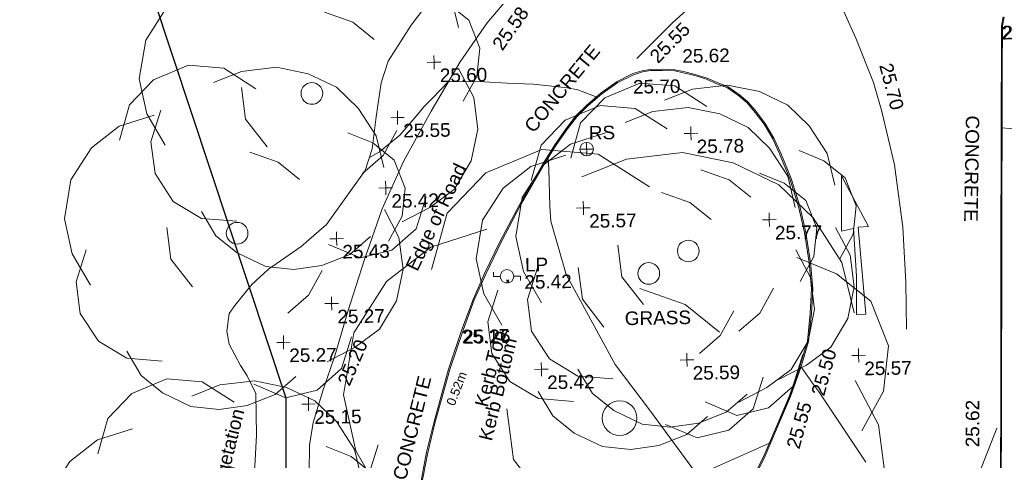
# Model space of a CAD drawing. Header units: millimetres. Extents: x -287732 to 520720, y -88450 to 287754.
# Tile 172 of 256: x -220841 to -193603, y 236836 to 249020. Entities that reach past the tile are written whole.
import ezdxf

# ---------------------------------------------------------------- set-up
doc = ezdxf.new("R2010")
doc.units = ezdxf.units.MM
doc.linetypes.add('IMPORT-UG_ELEC_QLB2 _2_', pattern=[2500, 1500, -300, 0, -50, 150, -300, 0, -200])
doc.linetypes.add('IMPORT-UG_ELEC_STREET LIGHTING_QLB2 _2_', pattern=[2700, 1500, -300, 0, -250, 150, -300, 0, -200])
for name, color, linetype, lineweight, true_color in [('00_TOPO_FOOTPATH', 7, 'Continuous', 9, 0xa50000), ('00_TOPO_FURN_LAMP_POST', 7, 'Continuous', 9, 0x666666), ('00_TOPO_FURN_SIGN', 7, 'Continuous', 9, 0x666666), ('00_TOPO_KERB_BOTTOM', 1, 'Continuous', 9, 0xff0000), ('00_TOPO_KERB_TOP', 7, 'Continuous', 9, 0xa500a5), ('00_TOPO_LEVEL_SPOT', 7, 'Continuous', 9, 0x666666), ('00_TOPO_ROAD_MARKING_ARROWS', 7, 'Continuous', 9, 0x999999), ('00_TOPO_ROAD_MARKING_WHITE_CONTINUOUS', 7, 'Continuous', 9, 0x999999), ('00_TOPO_ROAD_MARKING_YELLOW_CONTINUOUS', 40, 'Continuous', 9, 0xffbf00), ('00_TOPO_TREE', 7, 'Continuous', 9, 0x666666), ('00_TOPO_VEGETATION', 7, 'Continuous', 9, 0x52a552), ('01_DTM_CONTOUR_MNR', 7, 'Continuous', 9, 0xa5a552), ('12333-PUM-2D-U-0001-C01 - Rev2_REVIT IMPORT_dwg', 7, 'Continuous', 9, 0x767676), ('PUM-ELECTRIC-QLB2', 1, 'IMPORT-UG_ELEC_QLB2 _2_', 9, 0xff0000), ('PUM-SURVEY BOUNDARY_EXTENT', 190, 'Continuous', 25, 0x7f00ff)]:
    doc.layers.add(name, color=color, linetype=linetype, lineweight=lineweight, true_color=true_color)
for name, color, linetype, lineweight in [('00_TOPO_ROAD_EDGE', 7, 'Continuous', 9), ('00_TOPO_SURVEY_TEXT', 7, 'Continuous', 9), ('GEN-TEXT', 7, 'Continuous', 9)]:
    doc.layers.add(name, color=color, linetype=linetype, lineweight=lineweight)
doc.styles.add('Arial_1', font='arial.ttf', dxfattribs={"height": 250})
doc.styles.add('Swis721 Lt BT_2', font='swissl.ttf', dxfattribs={"height": 375})

# ---------------------------------------------------------------- blocks, each defined once
blk = doc.blocks.new('12333-PUM-2D-U-0001-C01 - Rev2_REVIT IMPORT_dwg_CONIFEROUS_TREE_3-2077270-Site Location Plan Proposed')
at = {"layer": '00_TOPO_TREE', "color": 254, "true_color": 0xcccccc, "flags": 128}
for points in [[(533696765, 725801151), (533697232, 725802707), (533698321, 725803796), (533699877, 725804418), (533701434, 725804263), (533702834, 725803329)], [(533700967, 725803640), (533702212, 725804107), (533703768, 725804263), (533705168, 725803952), (533706413, 725803329), (533707347, 725802396), (533708125, 725801151), (533708436, 725799750)], [(533695365, 725794771), (533694587, 725796171), (533694276, 725797727), (533694587, 725799439), (533695520, 725800839), (533696765, 725801773), (533698321, 725802240)], [(533706880, 725801306), (533707969, 725800839), (533708903, 725800061), (533709370, 725798817), (533709214, 725797572), (533708592, 725796482)], [(533702523, 725800528), (533703768, 725800061), (533704701, 725799283)], [(533708436, 725797883), (533709058, 725796638), (533709214, 725795238), (533708903, 725793837), (533708125, 725792592), (533707035, 725791814), (533705791, 725791192)], [(533699877, 725794615), (533698944, 725795860), (533698788, 725797260)], [(533698477, 725791347), (533696921, 725791503), (533695676, 725792281), (533694898, 725793526), (533694742, 725794926), (533695209, 725796327)], [(533705635, 725795238), (533705013, 725794148), (533704079, 725793370)], [(533706880, 725792281), (533706413, 725790881), (533705324, 725789947), (533703923, 725789636), (533702523, 725790258)], [(533704390, 725790569), (533703456, 725789791), (533702212, 725789324), (533700967, 725789169), (533699722, 725789324), (533698477, 725789947), (533697543, 725790725), (533696921, 725791814)]]:
    blk.add_lwpolyline(points, dxfattribs=at)
at = {"layer": '00_TOPO_TREE', "color": 254, "true_color": 0xcccccc}
blk.add_circle((533701900, 725796949), 480, dxfattribs=at)
blk = doc.blocks.new('12333-PUM-2D-U-0001-C01 - Rev2_REVIT IMPORT_dwg_CONIFEROUS_TREE_3-2077271-Site Location Plan Proposed')
at = {"layer": '00_TOPO_TREE', "color": 254, "true_color": 0xcccccc, "flags": 128}
for points in [[(533699566, 725803564), (533699858, 725804537), (533700539, 725805218), (533701511, 725805607), (533702484, 725805509), (533703359, 725804926)], [(533702192, 725805120), (533702970, 725805412), (533703943, 725805509), (533704818, 725805315), (533705596, 725804926), (533706180, 725804342), (533706666, 725803564), (533706860, 725802689)], [(533698691, 725799577), (533698204, 725800452), (533698010, 725801425), (533698204, 725802494), (533698788, 725803370), (533699566, 725803953), (533700539, 725804245)], [(533705888, 725803661), (533706569, 725803370), (533707152, 725802883), (533707444, 725802105), (533707347, 725801327), (533706958, 725800646)], [(533703165, 725803175), (533703943, 725802883), (533704526, 725802397)], [(533706860, 725801522), (533707249, 725800744), (533707347, 725799868), (533707152, 725798993), (533706666, 725798215), (533705985, 725797729), (533705207, 725797340)], [(533701511, 725799479), (533700928, 725800257), (533700830, 725801133)], [(533700636, 725797437), (533699663, 725797534), (533698885, 725798020), (533698399, 725798799), (533698302, 725799674), (533698593, 725800549)], [(533705110, 725799868), (533704721, 725799188), (533704137, 725798701)], [(533705888, 725798020), (533705596, 725797145), (533704915, 725796562), (533704040, 725796367), (533703165, 725796756)], [(533704332, 725796951), (533703748, 725796464), (533702970, 725796173), (533702192, 725796075), (533701414, 725796173), (533700636, 725796562), (533700052, 725797048), (533699663, 725797729)]]:
    blk.add_lwpolyline(points, dxfattribs=at)
at = {"layer": '00_TOPO_TREE', "color": 254, "true_color": 0xcccccc}
blk.add_circle((533702776, 725800938), 300, dxfattribs=at)
blk = doc.blocks.new('12333-PUM-2D-U-0001-C01 - Rev2_REVIT IMPORT_dwg_CONIFEROUS_TREE_3-2077277-Site Location Plan Proposed')
at = {"layer": '00_TOPO_TREE', "color": 254, "true_color": 0xcccccc, "flags": 128}
for points in [[(533687451, 725796214), (533687742, 725797186), (533688423, 725797867), (533689396, 725798256), (533690368, 725798159), (533691244, 725797575)], [(533690077, 725797770), (533690855, 725798062), (533691827, 725798159), (533692703, 725797964), (533693481, 725797575), (533694064, 725796992), (533694551, 725796214), (533694745, 725795338)], [(533686575, 725792226), (533686089, 725793101), (533685895, 725794074), (533686089, 725795144), (533686673, 725796019), (533687451, 725796603), (533688423, 725796895)], [(533693772, 725796311), (533694453, 725796019), (533695037, 725795533), (533695329, 725794755), (533695231, 725793977), (533694842, 725793296)], [(533691049, 725795825), (533691827, 725795533), (533692411, 725795047)], [(533694745, 725794171), (533695134, 725793393), (533695231, 725792518), (533695037, 725791643), (533694551, 725790865), (533693870, 725790378), (533693092, 725789989)], [(533689396, 725792129), (533688812, 725792907), (533688715, 725793782)], [(533688520, 725790086), (533687548, 725790184), (533686770, 725790670), (533686284, 725791448), (533686186, 725792323), (533686478, 725793199)], [(533692994, 725792518), (533692605, 725791837), (533692022, 725791351)], [(533693772, 725790670), (533693481, 725789795), (533692800, 725789211), (533691925, 725789017), (533691049, 725789406)], [(533692216, 725789600), (533691633, 725789114), (533690855, 725788822), (533690077, 725788725), (533689299, 725788822), (533688520, 725789211), (533687937, 725789697), (533687548, 725790378)]]:
    blk.add_lwpolyline(points, dxfattribs=at)
at = {"layer": '00_TOPO_TREE', "color": 254, "true_color": 0xcccccc}
blk.add_circle((533690660, 725793588), 300, dxfattribs=at)
blk = doc.blocks.new('12333-PUM-2D-U-0001-C01 - Rev2_REVIT IMPORT_dwg_CONIFEROUS_TREE_3-2077278-Site Location Plan Proposed')
at = {"layer": '00_TOPO_TREE', "color": 254, "true_color": 0xcccccc, "flags": 128}
for points in [[(533688201, 725804875), (533688492, 725805847), (533689173, 725806528), (533690146, 725806917), (533691118, 725806820), (533691994, 725806237)], [(533690827, 725806431), (533691605, 725806723), (533692577, 725806820), (533693453, 725806626), (533694231, 725806237), (533694814, 725805653), (533695300, 725804875), (533695495, 725804000)], [(533687325, 725800887), (533686839, 725801763), (533686644, 725802735), (533686839, 725803805), (533687422, 725804680), (533688201, 725805264), (533689173, 725805556)], [(533694522, 725804972), (533695203, 725804680), (533695787, 725804194), (533696079, 725803416), (533695981, 725802638), (533695592, 725801957)], [(533691799, 725804486), (533692577, 725804194), (533693161, 725803708)], [(533695495, 725802832), (533695884, 725802054), (533695981, 725801179), (533695787, 725800304), (533695300, 725799526), (533694620, 725799039), (533693842, 725798650)], [(533690146, 725800790), (533689562, 725801568), (533689465, 725802443)], [(533689270, 725798748), (533688298, 725798845), (533687520, 725799331), (533687033, 725800109), (533686936, 725800985), (533687228, 725801860)], [(533693744, 725801179), (533693355, 725800498), (533692772, 725800012)], [(533694522, 725799331), (533694231, 725798456), (533693550, 725797872), (533692674, 725797678), (533691799, 725798067)], [(533692966, 725798261), (533692383, 725797775), (533691605, 725797483), (533690827, 725797386), (533690048, 725797483), (533689270, 725797872), (533688687, 725798359), (533688298, 725799039)]]:
    blk.add_lwpolyline(points, dxfattribs=at)
at = {"layer": '00_TOPO_TREE', "color": 254, "true_color": 0xcccccc}
blk.add_circle((533691410, 725802249), 300, dxfattribs=at)
blk = doc.blocks.new('12333-PUM-2D-U-0001-C01 - Rev2_REVIT IMPORT_dwg_CONIFEROUS_TREE_3-2077279-Site Location Plan Proposed')
at = {"layer": '00_TOPO_TREE', "color": 254, "true_color": 0xcccccc, "flags": 128}
for points in [[(533690335, 725808706), (533690626, 725809679), (533691307, 725810359), (533692280, 725810748), (533693252, 725810651), (533694128, 725810068)], [(533692961, 725810262), (533693739, 725810554), (533694711, 725810651), (533695587, 725810457), (533696365, 725810068), (533696948, 725809484), (533697435, 725808706), (533697629, 725807831)], [(533689459, 725804718), (533688973, 725805594), (533688779, 725806566), (533688973, 725807636), (533689557, 725808511), (533690335, 725809095), (533691307, 725809387)], [(533696657, 725808803), (533697337, 725808511), (533697921, 725808025), (533698213, 725807247), (533698115, 725806469), (533697726, 725805788)], [(533693933, 725808317), (533694711, 725808025), (533695295, 725807539)], [(533697629, 725806664), (533698018, 725805885), (533698115, 725805010), (533697921, 725804135), (533697435, 725803357), (533696754, 725802870), (533695976, 725802481)], [(533692280, 725804621), (533691696, 725805399), (533691599, 725806274)], [(533691405, 725802579), (533690432, 725802676), (533689654, 725803162), (533689168, 725803940), (533689070, 725804816), (533689362, 725805691)], [(533695878, 725805010), (533695489, 725804329), (533694906, 725803843)], [(533696657, 725803162), (533696365, 725802287), (533695684, 725801703), (533694809, 725801509), (533693933, 725801898)], [(533695100, 725802092), (533694517, 725801606), (533693739, 725801314), (533692961, 725801217), (533692183, 725801314), (533691405, 725801703), (533690821, 725802190), (533690432, 725802870)]]:
    blk.add_lwpolyline(points, dxfattribs=at)
at = {"layer": '00_TOPO_TREE', "color": 254, "true_color": 0xcccccc}
blk.add_circle((533693544, 725806080), 300, dxfattribs=at)
blk = doc.blocks.new('12333-PUM-2D-U-0001-C01 - Rev2_REVIT IMPORT_dwg_CONIFEROUS_TREE_3-2077284-Site Location Plan Proposed')
at = {"layer": '00_TOPO_TREE', "color": 254, "true_color": 0xcccccc, "flags": 128}
for points in [[(533700672, 725804166), (533700964, 725805138), (533701644, 725805819), (533702617, 725806208), (533703590, 725806111), (533704465, 725805527)], [(533703298, 725805722), (533704076, 725806014), (533705049, 725806111), (533705924, 725805916), (533706702, 725805527), (533707285, 725804944), (533707772, 725804166), (533707966, 725803290)], [(533699797, 725800178), (533699310, 725801053), (533699116, 725802026), (533699310, 725803096), (533699894, 725803971), (533700672, 725804555), (533701644, 725804846)], [(533706994, 725804263), (533707675, 725803971), (533708258, 725803485), (533708550, 725802707), (533708453, 725801929), (533708064, 725801248)], [(533704270, 725803777), (533705049, 725803485), (533705632, 725802999)], [(533707966, 725802123), (533708355, 725801345), (533708453, 725800470), (533708258, 725799594), (533707772, 725798816), (533707091, 725798330), (533706313, 725797941)], [(533702617, 725800081), (533702034, 725800859), (533701936, 725801734)], [(533701742, 725798038), (533700769, 725798136), (533699991, 725798622), (533699505, 725799400), (533699408, 725800275), (533699699, 725801151)], [(533706216, 725800470), (533705827, 725799789), (533705243, 725799303)], [(533706994, 725798622), (533706702, 725797747), (533706021, 725797163), (533705146, 725796968), (533704270, 725797357)], [(533705438, 725797552), (533704854, 725797066), (533704076, 725796774), (533703298, 725796677), (533702520, 725796774), (533701742, 725797163), (533701158, 725797649), (533700769, 725798330)]]:
    blk.add_lwpolyline(points, dxfattribs=at)
at = {"layer": '00_TOPO_TREE', "color": 254, "true_color": 0xcccccc}
blk.add_circle((533703881, 725801540), 300, dxfattribs=at)
blk = doc.blocks.new('12333-PUM-2D-U-0001-C01 - Rev2_REVIT IMPORT_dwg_MSL_Lamp_Post_SYM-2077199-Site Location Plan Proposed')
at = {"layer": '00_TOPO_FURN_LAMP_POST', "color": 254, "true_color": 0xcccccc, "flags": 128}
for points in [[(-500, 0), (-1000, 0), (-1000, 317)], [(500, 0), (1000, 0), (1000, -317)]]:
    blk.add_lwpolyline(points, dxfattribs=at)
at = {"layer": '00_TOPO_FURN_LAMP_POST', "color": 254, "true_color": 0xcccccc}
blk.add_circle((0, 0), 500, dxfattribs=at)
blk = doc.blocks.new('12333-PUM-2D-U-0001-C01 - Rev2_REVIT IMPORT_dwg_MSL_RoadSign_SYM-2077193-Site Location Plan Proposed')
at = {"layer": '00_TOPO_FURN_SIGN', "color": 254, "true_color": 0xcccccc}
for p, q in [((-500, 0), (500, 0)), ((0, -500), (0, 500))]:
    blk.add_line(p, q, dxfattribs=at)
blk.add_circle((0, 0), 500, dxfattribs=at)
blk = doc.blocks.new('12333-PUM-2D-U-0001-C01 - Rev2_REVIT IMPORT_dwg_MM-2077200-Site Location Plan Proposed')
at = {"layer": '00_TOPO_LEVEL_SPOT', "color": 254, "true_color": 0xcccccc, "flags": 128}
for points in [[(0, -500), (0, 0), (-500, 0)], [(500, 0), (0, 0), (0, 500)]]:
    blk.add_lwpolyline(points, dxfattribs=at)
blk = doc.blocks.new('12333-PUM-2D-U-0001-C01 - Rev2_REVIT IMPORT_dwg_MGS62954_T2_Galway_ITM_3d_Rev1-2077680-Site Location Plan Proposed')
at = {"layer": '00_TOPO_FOOTPATH', "color": 254, "true_color": 0xcccccc, "flags": 128}
blk.add_lwpolyline([(533712620, 725804797), (533713784, 725804660), (533713890, 725804220), (533717790, 725804090), (533722184, 725804025), (533725153, 725803981), (533725941, 725803990)], dxfattribs=at)
at = {"layer": '00_TOPO_KERB_BOTTOM', "color": 254, "true_color": 0xcccccc, "flags": 128}
for points in [[(533711869, 725766112), (533711929, 725769552), (533712029, 725775266), (533712134, 725780408), (533712223, 725785463), (533712275, 725788678), (533712338, 725792209), (533712446, 725797051), (533712525, 725801390), (533712650, 725807618), (533712705, 725807859)], [(533705370, 725794815), (533705879, 725795775), (533706233, 725796570), (533706641, 725797470), (533706944, 725798289), (533707166, 725798982), (533707258, 725799751), (533707303, 725800437), (533707254, 725801166), (533707141, 725801997), (533706983, 725802729), (533706759, 725803498), (533706483, 725804200), (533706302, 725804617), (533706070, 725805024), (533705823, 725805360), (533705602, 725805634), (533705370, 725805832), (533705059, 725806061), (533704759, 725806181), (533704484, 725806311), (533704157, 725806418), (533703834, 725806503), (533703596, 725806559), (533703249, 725806582), (533702917, 725806581), (533702690, 725806546), (533702435, 725806471), (533701999, 725806259), (533701543, 725805958), (533701145, 725805624), (533700839, 725805331), (533700572, 725804993), (533700242, 725804537), (533699907, 725804027), (533699246, 725802920), (533698685, 725801906), (533698235, 725801012), (533697908, 725800301), (533697579, 725799476), (533697195, 725798386), (533696757, 725796914), (533696546, 725796102), (533696267, 725794775)]]:
    blk.add_lwpolyline(points, dxfattribs=at)
at = {"layer": '00_TOPO_KERB_TOP', "color": 254, "true_color": 0xcccccc, "flags": 128}
for points in [[(533711900, 725766111), (533711956, 725769551), (533712055, 725775266), (533712161, 725780407), (533712249, 725785463), (533712302, 725788678), (533712365, 725792208), (533712472, 725797051), (533712551, 725801390), (533712651, 725806358), (533712676, 725807615), (533712731, 725807851)], [(533705341, 725794831), (533705849, 725795790), (533706203, 725796583), (533706610, 725797483), (533706912, 725798300), (533707133, 725798989), (533707224, 725799754), (533707270, 725800437), (533707220, 725801163), (533707108, 725801991), (533706951, 725802721), (533706727, 725803487), (533706452, 725804187), (533706272, 725804602), (533706042, 725805006), (533705797, 725805339), (533705578, 725805610), (533705350, 725805806), (533705042, 725806031), (533704746, 725806151), (533704471, 725806280), (533704148, 725806386), (533703826, 725806471), (533703591, 725806525), (533703248, 725806548), (533702919, 725806547), (533702698, 725806513), (533702447, 725806439), (533702016, 725806230), (533701563, 725805931), (533701167, 725805599), (533700864, 725805308), (533700598, 725804972), (533700270, 725804518), (533699935, 725804009), (533699275, 725802904), (533698715, 725801891), (533698266, 725800997), (533697933, 725800291), (533697611, 725799464), (533697227, 725798376), (533696790, 725796905), (533696578, 725796094), (533696300, 725794769)]]:
    blk.add_lwpolyline(points, dxfattribs=at)
at = {"layer": '00_TOPO_ROAD_EDGE', "color": 254, "true_color": 0xcccccc, "flags": 128}
blk.add_lwpolyline([(533692450, 725779770), (533692520, 725781620), (533692590, 725783410), (533692540, 725785090), (533692660, 725786740), (533692770, 725788430), (533692810, 725790040), (533692830, 725791140), (533693030, 725793050), (533693180, 725794460), (533693260, 725795120), (533693290, 725795600), (533693310, 725796350), (533693420, 725796980), (533693710, 725797880), (533694050, 725798810), (533694430, 725800030), (533694920, 725801460), (533695430, 725802850), (533696050, 725804150), (533696840, 725805530), (533697660, 725806880), (533698430, 725807950), (533699110, 725808740)], dxfattribs=at)
at = {"layer": '00_TOPO_ROAD_MARKING_ARROWS', "color": 254, "true_color": 0xcccccc, "flags": 128}
for points in [[(533708880, 725802130), (533708150, 725803540), (533708130, 725802010), (533708460, 725802080), (533708520, 725800760), (533708500, 725799700)], [(533708500, 725799700), (533708760, 725799710), (533708590, 725802120), (533708880, 725802130)]]:
    blk.add_lwpolyline(points, dxfattribs=at)
at = {"layer": '00_TOPO_ROAD_MARKING_WHITE_CONTINUOUS', "color": 254, "true_color": 0xcccccc, "flags": 128}
blk.add_lwpolyline([(533709880, 725799270), (533709880, 725800560), (533709830, 725802100), (533709630, 725803820), (533709300, 725805300), (533709080, 725806110), (533708620, 725807340), (533708250, 725808190), (533707810, 725808960), (533707240, 725809800), (533706700, 725810490), (533705700, 725809700), (533704530, 725808720), (533703550, 725807860), (533702550, 725806890)], dxfattribs=at)
at = {"layer": '00_TOPO_ROAD_MARKING_YELLOW_CONTINUOUS', "color": 254, "true_color": 0xcccccc, "flags": 128}
blk.add_lwpolyline([(533712260, 725790720), (533711000, 725790760), (533709950, 725790790), (533710240, 725791480), (533710590, 725792330), (533710800, 725792750), (533711380, 725794180), (533712330, 725796496)], dxfattribs=at)
at = {"layer": '00_TOPO_VEGETATION', "color": 254, "true_color": 0xcccccc, "flags": 128}
for points in [[(533693890, 725802450), (533694980, 725803920), (533695190, 725804520), (533695310, 725805400), (533695470, 725806340), (533695670, 725806930), (533696320, 725807920), (533697010, 725808800)], [(533691850, 725797810), (533691620, 725798300), (533691440, 725798590), (533691140, 725799190), (533691080, 725799550), (533691150, 725800030), (533691310, 725800250), (533691790, 725800820), (533692260, 725801240), (533693170, 725801850), (533693890, 725802450)], [(533692043, 725768879), (533691904, 725771881), (533691831, 725773391), (533691290, 725775150), (533690690, 725776540), (533690500, 725777640), (533690470, 725778770), (533690770, 725780670), (533691030, 725783370), (533691220, 725786560), (533691250, 725789560), (533691250, 725792740), (533691790, 725795800), (533691850, 725796660), (533691850, 725797810)]]:
    blk.add_lwpolyline(points, dxfattribs=at)
at = {"layer": '01_DTM_CONTOUR_MNR', "color": 254, "true_color": 0xcccccc, "flags": 128}
blk.add_lwpolyline([(533708691, 725795616), (533707418, 725797599), (533707252, 725797824), (533706940, 725798290), (533706700, 725797654), (533706624, 725797475), (533706458, 725797116), (533706203, 725796579), (533706185, 725796544), (533706030, 725796190), (533704030, 725795340), (533702728, 725797165), (533701807, 725798436), (533700488, 725800945), (533700096, 725802429), (533700068, 725802845), (533700064, 725803867), (533700050, 725804180), (533700194, 725804416), (533700265, 725804524), (533700371, 725804678), (533700590, 725804977), (533700731, 725805168), (533700854, 725805316), (533701053, 725805524), (533701149, 725805614), (533701410, 725805850), (533700905, 725806048), (533700618, 725806108), (533699670, 725806230), (533698951, 725806265), (533698315, 725806317), (533697330, 725806340), (533696866, 725805876), (533696635, 725805651), (533696471, 725805467), (533695960, 725804883), (533695387, 725804435), (533695105, 725804277)], dxfattribs=at)
for name in ['12333-PUM-2D-U-0001-C01 - Rev2_REVIT IMPORT_dwg_CONIFEROUS_TREE_3-2077279-Site Location Plan Proposed', '12333-PUM-2D-U-0001-C01 - Rev2_REVIT IMPORT_dwg_CONIFEROUS_TREE_3-2077278-Site Location Plan Proposed', '12333-PUM-2D-U-0001-C01 - Rev2_REVIT IMPORT_dwg_CONIFEROUS_TREE_3-2077284-Site Location Plan Proposed', '12333-PUM-2D-U-0001-C01 - Rev2_REVIT IMPORT_dwg_CONIFEROUS_TREE_3-2077271-Site Location Plan Proposed', '12333-PUM-2D-U-0001-C01 - Rev2_REVIT IMPORT_dwg_CONIFEROUS_TREE_3-2077270-Site Location Plan Proposed', '12333-PUM-2D-U-0001-C01 - Rev2_REVIT IMPORT_dwg_CONIFEROUS_TREE_3-2077277-Site Location Plan Proposed']:
    blk.add_blockref(name, (0, 0))
at = {"xscale": 0.375, "yscale": 0.375, "zscale": 0.375}
for name, p in [('12333-PUM-2D-U-0001-C01 - Rev2_REVIT IMPORT_dwg_MM-2077200-Site Location Plan Proposed', (533696940, 725806880)), ('12333-PUM-2D-U-0001-C01 - Rev2_REVIT IMPORT_dwg_MM-2077200-Site Location Plan Proposed', (533695900, 725805370)), ('12333-PUM-2D-U-0001-C01 - Rev2_REVIT IMPORT_dwg_MM-2077200-Site Location Plan Proposed', (533704010, 725804790)), ('12333-PUM-2D-U-0001-C01 - Rev2_REVIT IMPORT_dwg_MSL_RoadSign_SYM-2077193-Site Location Plan Proposed', (533701118, 725804406)), ('12333-PUM-2D-U-0001-C01 - Rev2_REVIT IMPORT_dwg_MM-2077200-Site Location Plan Proposed', (533695540, 725803430)), ('12333-PUM-2D-U-0001-C01 - Rev2_REVIT IMPORT_dwg_MM-2077200-Site Location Plan Proposed', (533701000, 725802780)), ('12333-PUM-2D-U-0001-C01 - Rev2_REVIT IMPORT_dwg_MM-2077200-Site Location Plan Proposed', (533706134, 725802366)), ('12333-PUM-2D-U-0001-C01 - Rev2_REVIT IMPORT_dwg_MM-2077200-Site Location Plan Proposed', (533694160, 725802050)), ('12333-PUM-2D-U-0001-C01 - Rev2_REVIT IMPORT_dwg_MSL_Lamp_Post_SYM-2077199-Site Location Plan Proposed', (533698853, 725800927)), ('12333-PUM-2D-U-0001-C01 - Rev2_REVIT IMPORT_dwg_MM-2077200-Site Location Plan Proposed', (533693990, 725800260)), ('12333-PUM-2D-U-0001-C01 - Rev2_REVIT IMPORT_dwg_MM-2077200-Site Location Plan Proposed', (533692640, 725799210)), ('12333-PUM-2D-U-0001-C01 - Rev2_REVIT IMPORT_dwg_MM-2077200-Site Location Plan Proposed', (533703790, 725798530)), ('12333-PUM-2D-U-0001-C01 - Rev2_REVIT IMPORT_dwg_MM-2077200-Site Location Plan Proposed', (533708540, 725798570)), ('12333-PUM-2D-U-0001-C01 - Rev2_REVIT IMPORT_dwg_MM-2077200-Site Location Plan Proposed', (533699760, 725798340)), ('12333-PUM-2D-U-0001-C01 - Rev2_REVIT IMPORT_dwg_MM-2077200-Site Location Plan Proposed', (533693300, 725797490))]:
    blk.add_blockref(name, p, dxfattribs=at)
at = {"layer": '00_TOPO_FURN_LAMP_POST', "char_height": 375, "attachment_point": 1, "line_spacing_factor": 1.005062, "style": 'Swis721 Lt BT_2'}
for s, insert, width in [('LP', (533699356, 725801426), 707.59), ('25.42', (533699331, 725800947), 1495.9)]:
    blk.add_mtext(s, dxfattribs=dict(at, insert=insert, width=width))
at = {"layer": '00_TOPO_FURN_SIGN', "insert": (533701186, 725805043), "char_height": 375, "width": 783.57, "attachment_point": 1, "line_spacing_factor": 1.005062, "style": 'Swis721 Lt BT_2'}
blk.add_mtext('RS', dxfattribs=at)
at = {"layer": '00_TOPO_KERB_BOTTOM', "color": 251, "true_color": 0x666666, "char_height": 375, "width": 1495.9, "attachment_point": 1, "line_spacing_factor": 1.005062, "style": 'Swis721 Lt BT_2'}
for s, insert in [('25.77', (533712650, 725807614)), ('25.62', (533703810, 725807121)), ('25.17', (533697579, 725799471))]:
    blk.add_mtext(s, dxfattribs=dict(at, insert=insert))
at = {"layer": '00_TOPO_KERB_BOTTOM', "color": 251, "true_color": 0x666666, "char_height": 375, "attachment_point": 1, "line_spacing_factor": 1.005062, "style": 'Swis721 Lt BT_2'}
for s, insert, width, rotation in [('Kerb Bottom', (533697989, 725796456), 3414.46, 75.0398), ('25.50', (533707205, 725797548), 1495.9, 73.4523)]:
    blk.add_mtext(s, dxfattribs=dict(at, insert=insert, width=width, rotation=rotation))
at = {"layer": '00_TOPO_KERB_TOP', "color": 251, "true_color": 0x666666, "char_height": 375, "width": 1495.9, "attachment_point": 1, "line_spacing_factor": 1.005062, "style": 'Swis721 Lt BT_2'}
for s, insert in [('25.90', (533712676, 725807610)), ('25.70', (533702430, 725806292)), ('25.26', (533697611, 725799459))]:
    blk.add_mtext(s, dxfattribs=dict(at, insert=insert))
at = {"layer": '00_TOPO_KERB_TOP', "color": 251, "true_color": 0x666666, "char_height": 375, "attachment_point": 1, "line_spacing_factor": 1.005062, "style": 'Swis721 Lt BT_2'}
for s, insert, width, rotation in [('Kerb Top', (533697892, 725797393), 2493.17, 75.0398), ('25.55', (533706494, 725796095), 1495.9, 73.4523)]:
    blk.add_mtext(s, dxfattribs=dict(at, insert=insert, width=width, rotation=rotation))
at = {"layer": '00_TOPO_LEVEL_SPOT', "char_height": 375, "width": 1495.9, "attachment_point": 1, "line_spacing_factor": 1.005062, "style": 'Swis721 Lt BT_2'}
for s, insert in [('25.60', (533697093, 725806703)), ('25.55', (533696053, 725805193)), ('25.78', (533704163, 725804613)), ('25.42', (533695693, 725803253)), ('25.57', (533701153, 725802603)), ('25.77', (533706286, 725802189)), ('25.43', (533694313, 725801873)), ('25.27', (533694143, 725800083)), ('25.27', (533692793, 725799033)), ('25.59', (533703943, 725798353)), ('25.57', (533708693, 725798393)), ('25.42', (533699913, 725798163)), ('25.15', (533693453, 725797313))]:
    blk.add_mtext(s, dxfattribs=dict(at, insert=insert))
at = {"layer": '00_TOPO_ROAD_EDGE', "color": 251, "true_color": 0x666666, "char_height": 375, "attachment_point": 1, "line_spacing_factor": 1.005062, "style": 'Swis721 Lt BT_2'}
for s, insert, width, rotation in [('25.58', (533698530, 725807363), 1495.9, 53.8913), ('Edge of Road', (533696040, 725801251), 3746.88, 63.657), ('25.20', (533694101, 725798100), 1495.9, 65.7931)]:
    blk.add_mtext(s, dxfattribs=dict(at, insert=insert, width=width, rotation=rotation))
at = {"layer": '00_TOPO_ROAD_MARKING_WHITE_CONTINUOUS', "color": 251, "true_color": 0x666666, "char_height": 375, "width": 1495.9, "attachment_point": 1, "line_spacing_factor": 1.005062, "style": 'Swis721 Lt BT_2'}
for s, insert, rotation in [('25.55', (533702869, 725806989), 44.1821), ('25.70', (533709613, 725806671), 283.6355)]:
    blk.add_mtext(s, dxfattribs=dict(at, insert=insert, rotation=rotation))
at = {"layer": '00_TOPO_ROAD_MARKING_YELLOW_CONTINUOUS', "color": 251, "true_color": 0x666666, "insert": (533711458, 725795979), "char_height": 375, "width": 1495.9, "attachment_point": 1, "rotation": 88.9296, "line_spacing_factor": 1.005062, "style": 'Swis721 Lt BT_2'}
blk.add_mtext('25.62', dxfattribs=at)
at = {"layer": '00_TOPO_SURVEY_TEXT', "color": 251, "true_color": 0x666666, "char_height": 375, "width": 3286.24, "attachment_point": 1, "line_spacing_factor": 1.005062, "style": 'Swis721 Lt BT_2'}
for insert, rotation in [((533699372, 725805098), 49.6104), ((533711998, 725805143), 268.0609), ((533695593, 725795411), 75.0398)]:
    blk.add_mtext('CONCRETE', dxfattribs=dict(at, insert=insert, rotation=rotation))
at = {"layer": '00_TOPO_SURVEY_TEXT', "color": 251, "true_color": 0x666666, "insert": (533702090, 725799895), "char_height": 375, "width": 2018.28, "attachment_point": 1, "line_spacing_factor": 1.005062, "style": 'Swis721 Lt BT_2'}
blk.add_mtext('GRASS', dxfattribs=at)
at = {"layer": '00_TOPO_VEGETATION', "color": 251, "true_color": 0x666666, "insert": (533690520, 725795013), "char_height": 375, "width": 2877.83, "attachment_point": 1, "rotation": 75.0398, "line_spacing_factor": 1.005062, "style": 'Swis721 Lt BT_2'}
blk.add_mtext('Vegetation', dxfattribs=at)
blk = doc.blocks.new('12333-PUM-2D-U-0001-C01 - Rev2_REVIT IMPORT_dwg-1620468-Site Location Plan Proposed')
at = {"layer": 'GEN-TEXT', "color": 253, "true_color": 0xaaaaaa}
for p, q in [((57756, 184905), (57826, 184976)), ((57826, 184905), (57756, 184976))]:
    blk.add_line(p, q, dxfattribs=at)
at = {"layer": 'PUM-SURVEY BOUNDARY_EXTENT', "color": 201, "true_color": 0xd4aaff, "flags": 128}
blk.add_lwpolyline([(398929, 219217), (361065, 201697), (253020, 166563), (238979, 183340), (207851, 192933), (181882, 199208), (127766, 208632), (83230, 209506), (17732, 209070), (19322, 195161), (47320, 195520), (51595, 181823), (51019, 144085), (50538, 139735), (11069, 147832), (-5120, 154966), (-16971, 159262)], dxfattribs=at)
blk.add_blockref('12333-PUM-2D-U-0001-C01 - Rev2_REVIT IMPORT_dwg_MGS62954_T2_Galway_ITM_3d_Rev1-2077680-Site Location Plan Proposed', (-533641080, -725615854))
at = {"layer": 'PUM-ELECTRIC-QLB2', "insert": (56209, 182042), "char_height": 250, "width": 1160.03, "attachment_point": 2, "rotation": 67.8852, "line_spacing_factor": 0.941778, "style": 'Arial_1'}
blk.add_mtext('0.52m', dxfattribs=at)

msp = doc.modelspace()

# ---------------------------------------------------------------- block references
at = {"layer": '12333-PUM-2D-U-0001-C01 - Rev2_REVIT IMPORT_dwg', "color": 254, "linetype": 'IMPORT-UG_ELEC_STREET LIGHTING_QLB2 _2_', "true_color": 0xffd4d4, "rotation": 0.9999999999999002}
msp.add_blockref('12333-PUM-2D-U-0001-C01 - Rev2_REVIT IMPORT_dwg-1620468-Site Location Plan Proposed', (-261895, 55870), dxfattribs=at)

doc.saveas('drawing.dxf')
